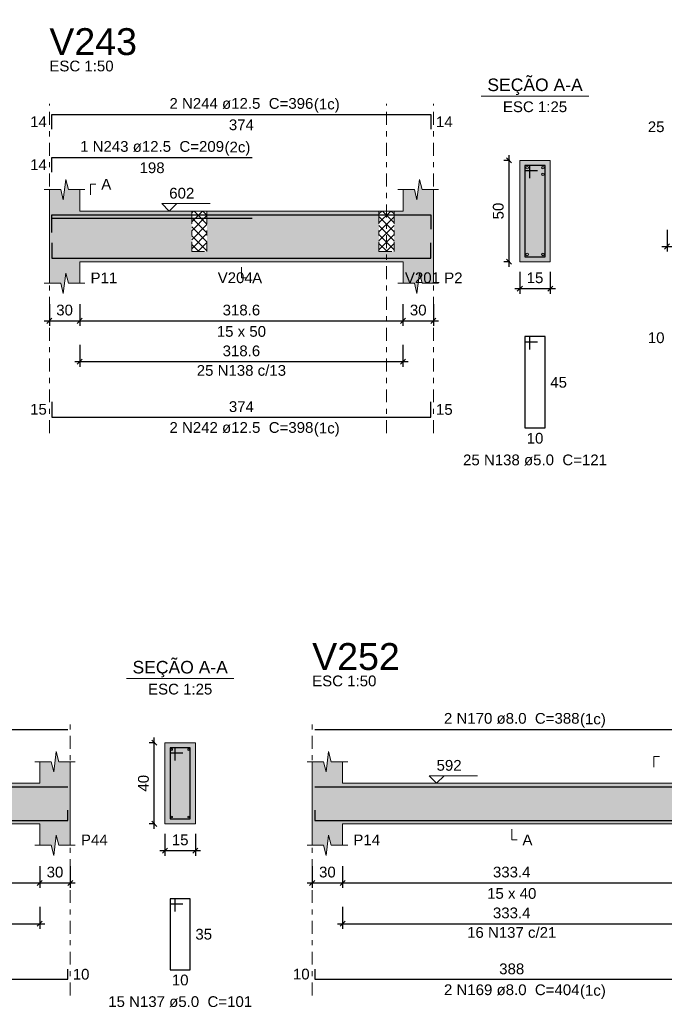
# Model space of a CAD drawing. Header units: millimetres. Extents: x 0 to 119, y 0 to 84.
# Tile 4 of 24: x 36 to 49, y 21 to 41. Entities that reach past the tile are written whole.
import ezdxf

# ---------------------------------------------------------------- set-up
doc = ezdxf.new("R2010")
doc.units = ezdxf.units.MM
doc.header["$MEASUREMENT"] = 0
doc.linetypes.add('DASHDOT', pattern=[2.54, 1.27, -0.635, 0, -0.635])
doc.linetypes.add('NULL', pattern=[0])
doc.layers.get('0').update_dxf_attribs({"lineweight": 18})
for name, color, linetype, lineweight in [('Descrição da armadura', 7, 'Continuous', 0), ('DT-Barras na forma', 2, 'Continuous', 30), ('DT-Barras no corte', 5, 'Continuous', 5), ('DT-Barras rebatidas', 2, 'Continuous', 30), ('DT-Cotas', 9, 'Continuous', 5), ('DT-Forma', 5, 'Continuous', 5), ('DT-Hachura forma vigas', 254, 'Continuous', 5), ('DT-Hachura intersecção vigas', 9, 'Continuous', 5), ('DT-Hachura seção vigas', 254, 'Continuous', 5), ('DT-Pontilhado', 9, 'DASHDOT', 5), ('DT-Textos', 7, 'Continuous', 5), ('DT-Título', 3, 'Continuous', 20), ('Textos armaduras', 7, 'Continuous', 0)]:
    doc.layers.add(name, color=color, linetype=linetype, lineweight=lineweight)
doc.styles.add('Arial', font='txt')
doc.dimstyles.new('UM_25.000000', dxfattribs={"dimtxt": 0.18, "dimasz": 0.1, "dimexe": 0.1, "dimexo": 0.2, "dimgap": 0, "dimtad": 1, "dimtih": 1, "dimtoh": 1, "dimdec": 1, "dimlfac": 25, "dimzin": 0, "dimdsep": 46, "dimtxsty": 'Standard', "dimcen": 0.09, "dimdle": 0.1, "dimadec": 1, "dimazin": 2, "dimtfac": 1, "dimtdec": 4, "dimtofl": 0, "dimtmove": 0, "dimatfit": 3, "dimfxl": 1, "dimtolj": 1, "dimarcsym": 0})
doc.dimstyles.new('UM_50.000000', dxfattribs={"dimtxt": 0.18, "dimasz": 0.1, "dimexe": 0.1, "dimexo": 0.2, "dimgap": 0, "dimtad": 1, "dimtih": 1, "dimtoh": 1, "dimdec": 1, "dimlfac": 50, "dimzin": 0, "dimdsep": 46, "dimtxsty": 'Standard', "dimcen": 0.09, "dimdle": 0.1, "dimadec": 1, "dimazin": 2, "dimtfac": 1, "dimtdec": 4, "dimtofl": 0, "dimtmove": 0, "dimatfit": 3, "dimfxl": 1, "dimtolj": 1, "dimarcsym": 0})

# ---------------------------------------------------------------- blocks, each defined once
blk = doc.blocks.new('_Oblique')
at = {"color": 0, "linetype": 'ByBlock', "lineweight": -2}
blk.add_line((-0.5, -0.5), (0.5, 0.5), dxfattribs=at)
blk = doc.blocks.new('*D72')
at = {"layer": 'Defpoints', "color": 0}
for p in [(36.486, 35.218), (37.086, 35.218), (37.086, 34.688)]:
    blk.add_point(p, dxfattribs=at)
at = {"layer": 'DT-Cotas', "color": 0, "lineweight": -2}
for p, q in [((36.486, 35.018), (36.486, 34.588)), ((37.086, 35.018), (37.086, 34.588)), ((36.386, 34.688), (37.186, 34.688))]:
    blk.add_line(p, q, dxfattribs=at)
at = {"layer": 'DT-Cotas', "color": 0, "lineweight": -2, "xscale": 0.1, "yscale": 0.1, "zscale": 0.1, "rotation": 180}
blk.add_blockref('_Oblique', (36.486, 34.688), dxfattribs=at)
at = {"layer": 'DT-Cotas', "color": 0, "lineweight": -2, "xscale": 0.1, "yscale": 0.1, "zscale": 0.1}
blk.add_blockref('_Oblique', (37.086, 34.688), dxfattribs=at)
at = {"layer": 'DT-Cotas', "color": 7, "insert": (36.786, 34.9), "char_height": 0.2118, "attachment_point": 5, "rotation": 0.0057, "style": 'Arial'}
blk.add_mtext('\\A1;30', dxfattribs=at)
blk = doc.blocks.new('*D73')
at = {"layer": 'Defpoints', "color": 0}
for p in [(37.086, 35.218), (43.457, 35.218), (43.457, 34.688)]:
    blk.add_point(p, dxfattribs=at)
at = {"layer": 'DT-Cotas', "color": 0, "lineweight": -2}
for p, q in [((37.086, 35.018), (37.086, 34.588)), ((43.457, 35.018), (43.457, 34.588)), ((36.986, 34.688), (43.557, 34.688))]:
    blk.add_line(p, q, dxfattribs=at)
at = {"layer": 'DT-Cotas', "color": 0, "lineweight": -2, "xscale": 0.1, "yscale": 0.1, "zscale": 0.1, "rotation": 180}
blk.add_blockref('_Oblique', (37.086, 34.688), dxfattribs=at)
at = {"layer": 'DT-Cotas', "color": 0, "lineweight": -2, "xscale": 0.1, "yscale": 0.1, "zscale": 0.1}
blk.add_blockref('_Oblique', (43.457, 34.688), dxfattribs=at)
at = {"layer": 'DT-Cotas', "color": 7, "insert": (40.272, 34.9), "char_height": 0.2118, "attachment_point": 5, "rotation": 0.0057, "style": 'Arial'}
blk.add_mtext('\\A1;318.6', dxfattribs=at)
blk = doc.blocks.new('*D74')
at = {"layer": 'Defpoints', "color": 0}
for p in [(43.457, 35.218), (44.057, 35.218), (44.057, 34.688)]:
    blk.add_point(p, dxfattribs=at)
at = {"layer": 'DT-Cotas', "color": 0, "lineweight": -2}
for p, q in [((43.457, 35.018), (43.457, 34.588)), ((44.057, 35.018), (44.057, 34.588)), ((43.357, 34.688), (44.157, 34.688))]:
    blk.add_line(p, q, dxfattribs=at)
at = {"layer": 'DT-Cotas', "color": 0, "lineweight": -2, "xscale": 0.1, "yscale": 0.1, "zscale": 0.1, "rotation": 180}
blk.add_blockref('_Oblique', (43.457, 34.688), dxfattribs=at)
at = {"layer": 'DT-Cotas', "color": 0, "lineweight": -2, "xscale": 0.1, "yscale": 0.1, "zscale": 0.1}
blk.add_blockref('_Oblique', (44.057, 34.688), dxfattribs=at)
at = {"layer": 'DT-Cotas', "color": 7, "insert": (43.757, 34.9), "char_height": 0.2118, "attachment_point": 5, "rotation": 0.0057, "style": 'Arial'}
blk.add_mtext('\\A1;30', dxfattribs=at)
blk = doc.blocks.new('*D75')
at = {"layer": 'Defpoints', "color": 0}
for p in [(45.548, 37.853), (45.76, 37.853), (45.76, 35.853)]:
    blk.add_point(p, dxfattribs=at)
at = {"layer": 'DT-Cotas', "color": 0, "lineweight": -2}
for p, q in [((45.548, 35.753), (45.548, 37.953)), ((45.56, 37.853), (45.448, 37.853)), ((45.56, 35.853), (45.448, 35.853))]:
    blk.add_line(p, q, dxfattribs=at)
at = {"layer": 'DT-Cotas', "color": 0, "lineweight": -2, "xscale": 0.1, "yscale": 0.1, "zscale": 0.1}
for p, rotation in [((45.548, 37.853), 90), ((45.548, 35.853), 270)]:
    blk.add_blockref('_Oblique', p, dxfattribs=dict(at, rotation=rotation))
at = {"layer": 'DT-Cotas', "color": 7, "insert": (45.336, 36.853), "char_height": 0.2118, "attachment_point": 5, "rotation": 90, "style": 'Arial'}
blk.add_mtext('\\A1;50', dxfattribs=at)
blk = doc.blocks.new('*D76')
at = {"layer": 'Defpoints', "color": 0}
for p in [(45.76, 35.853), (46.36, 35.853), (46.36, 35.324)]:
    blk.add_point(p, dxfattribs=at)
at = {"layer": 'DT-Cotas', "color": 0, "lineweight": -2}
for p, q in [((45.76, 35.653), (45.76, 35.224)), ((46.36, 35.653), (46.36, 35.224)), ((45.66, 35.324), (46.46, 35.324))]:
    blk.add_line(p, q, dxfattribs=at)
at = {"layer": 'DT-Cotas', "color": 0, "lineweight": -2, "xscale": 0.1, "yscale": 0.1, "zscale": 0.1, "rotation": 180}
blk.add_blockref('_Oblique', (45.76, 35.324), dxfattribs=at)
at = {"layer": 'DT-Cotas', "color": 0, "lineweight": -2, "xscale": 0.1, "yscale": 0.1, "zscale": 0.1}
blk.add_blockref('_Oblique', (46.36, 35.324), dxfattribs=at)
at = {"layer": 'DT-Cotas', "color": 7, "insert": (46.06, 35.536), "char_height": 0.2118, "attachment_point": 5, "rotation": 0.0057, "style": 'Arial'}
blk.add_mtext('\\A1;15', dxfattribs=at)
blk = doc.blocks.new('*D77')
at = {"layer": 'Defpoints', "color": 0}
for p in [(37.086, 34.413), (43.457, 34.413), (43.457, 33.884)]:
    blk.add_point(p, dxfattribs=at)
at = {"layer": 'DT-Cotas', "color": 0, "lineweight": -2}
for p, q in [((37.086, 34.213), (37.086, 33.784)), ((43.457, 34.213), (43.457, 33.784)), ((36.986, 33.884), (43.557, 33.884))]:
    blk.add_line(p, q, dxfattribs=at)
at = {"layer": 'DT-Cotas', "color": 0, "lineweight": -2, "xscale": 0.1, "yscale": 0.1, "zscale": 0.1, "rotation": 180}
blk.add_blockref('_Oblique', (37.086, 33.884), dxfattribs=at)
at = {"layer": 'DT-Cotas', "color": 0, "lineweight": -2, "xscale": 0.1, "yscale": 0.1, "zscale": 0.1}
blk.add_blockref('_Oblique', (43.457, 33.884), dxfattribs=at)
at = {"layer": 'DT-Cotas', "color": 7, "insert": (40.272, 34.095), "char_height": 0.2118, "attachment_point": 5, "rotation": 0.0057, "style": 'Arial'}
blk.add_mtext('\\A1;318.6', dxfattribs=at)
blk = doc.blocks.new('*D78')
at = {"layer": 'Defpoints', "color": 0}
for p in [(48.662, 36.684), (53.424, 36.684), (53.424, 36.155)]:
    blk.add_point(p, dxfattribs=at)
at = {"layer": 'DT-Cotas', "color": 0, "lineweight": -2}
for p, q in [((48.662, 36.484), (48.662, 36.055)), ((53.424, 36.484), (53.424, 36.055)), ((48.562, 36.155), (53.524, 36.155))]:
    blk.add_line(p, q, dxfattribs=at)
at = {"layer": 'DT-Cotas', "color": 0, "lineweight": -2, "xscale": 0.1, "yscale": 0.1, "zscale": 0.1, "rotation": 180}
blk.add_blockref('_Oblique', (48.662, 36.155), dxfattribs=at)
at = {"layer": 'DT-Cotas', "color": 0, "lineweight": -2, "xscale": 0.1, "yscale": 0.1, "zscale": 0.1}
blk.add_blockref('_Oblique', (53.424, 36.155), dxfattribs=at)
at = {"layer": 'DT-Cotas', "color": 7, "insert": (51.043, 36.367), "char_height": 0.2118, "attachment_point": 5, "rotation": 0.0057, "style": 'Arial'}
blk.add_mtext('\\A1;238.1', dxfattribs=at)
blk = doc.blocks.new('*D114')
at = {"layer": 'Defpoints', "color": 0}
for p in [(30.195, 24.135), (36.297, 24.135), (36.297, 23.605)]:
    blk.add_point(p, dxfattribs=at)
at = {"layer": 'DT-Cotas', "color": 0, "lineweight": -2}
for p, q in [((30.195, 23.935), (30.195, 23.505)), ((36.297, 23.935), (36.297, 23.505)), ((30.095, 23.605), (36.397, 23.605))]:
    blk.add_line(p, q, dxfattribs=at)
at = {"layer": 'DT-Cotas', "color": 0, "lineweight": -2, "xscale": 0.1, "yscale": 0.1, "zscale": 0.1, "rotation": 180}
blk.add_blockref('_Oblique', (30.195, 23.605), dxfattribs=at)
at = {"layer": 'DT-Cotas', "color": 0, "lineweight": -2, "xscale": 0.1, "yscale": 0.1, "zscale": 0.1}
blk.add_blockref('_Oblique', (36.297, 23.605), dxfattribs=at)
at = {"layer": 'DT-Cotas', "color": 7, "insert": (33.246, 23.817), "char_height": 0.2118, "attachment_point": 5, "style": 'Arial'}
blk.add_mtext('\\A1;305.1', dxfattribs=at)
blk = doc.blocks.new('*D115')
at = {"layer": 'Defpoints', "color": 0}
for p in [(36.297, 24.135), (36.897, 24.135), (36.897, 23.605)]:
    blk.add_point(p, dxfattribs=at)
at = {"layer": 'DT-Cotas', "color": 0, "lineweight": -2}
for p, q in [((36.297, 23.935), (36.297, 23.505)), ((36.897, 23.935), (36.897, 23.505)), ((36.197, 23.605), (36.997, 23.605))]:
    blk.add_line(p, q, dxfattribs=at)
at = {"layer": 'DT-Cotas', "color": 0, "lineweight": -2, "xscale": 0.1, "yscale": 0.1, "zscale": 0.1, "rotation": 180}
blk.add_blockref('_Oblique', (36.297, 23.605), dxfattribs=at)
at = {"layer": 'DT-Cotas', "color": 0, "lineweight": -2, "xscale": 0.1, "yscale": 0.1, "zscale": 0.1}
blk.add_blockref('_Oblique', (36.897, 23.605), dxfattribs=at)
at = {"layer": 'DT-Cotas', "color": 7, "insert": (36.597, 23.817), "char_height": 0.2118, "attachment_point": 5, "rotation": 0.0057, "style": 'Arial'}
blk.add_mtext('\\A1;30', dxfattribs=at)
blk = doc.blocks.new('*D116')
at = {"layer": 'Defpoints', "color": 0}
for p in [(38.553, 26.37), (38.765, 26.37), (38.765, 24.77)]:
    blk.add_point(p, dxfattribs=at)
at = {"layer": 'DT-Cotas', "color": 0, "lineweight": -2}
for p, q in [((38.553, 24.67), (38.553, 26.47)), ((38.565, 26.37), (38.453, 26.37)), ((38.565, 24.77), (38.453, 24.77))]:
    blk.add_line(p, q, dxfattribs=at)
at = {"layer": 'DT-Cotas', "color": 0, "lineweight": -2, "xscale": 0.1, "yscale": 0.1, "zscale": 0.1}
for p, rotation in [((38.553, 26.37), 90), ((38.553, 24.77), 270)]:
    blk.add_blockref('_Oblique', p, dxfattribs=dict(at, rotation=rotation))
at = {"layer": 'DT-Cotas', "color": 7, "insert": (38.341, 25.57), "char_height": 0.2118, "attachment_point": 5, "rotation": 90, "style": 'Arial'}
blk.add_mtext('\\A1;40', dxfattribs=at)
blk = doc.blocks.new('*D117')
at = {"layer": 'Defpoints', "color": 0}
for p in [(38.765, 24.77), (39.365, 24.77), (39.365, 24.241)]:
    blk.add_point(p, dxfattribs=at)
at = {"layer": 'DT-Cotas', "color": 0, "lineweight": -2}
for p, q in [((38.765, 24.57), (38.765, 24.141)), ((39.365, 24.57), (39.365, 24.141)), ((38.665, 24.241), (39.465, 24.241))]:
    blk.add_line(p, q, dxfattribs=at)
at = {"layer": 'DT-Cotas', "color": 0, "lineweight": -2, "xscale": 0.1, "yscale": 0.1, "zscale": 0.1, "rotation": 180}
blk.add_blockref('_Oblique', (38.765, 24.241), dxfattribs=at)
at = {"layer": 'DT-Cotas', "color": 0, "lineweight": -2, "xscale": 0.1, "yscale": 0.1, "zscale": 0.1}
blk.add_blockref('_Oblique', (39.365, 24.241), dxfattribs=at)
at = {"layer": 'DT-Cotas', "color": 7, "insert": (39.065, 24.452), "char_height": 0.2118, "attachment_point": 5, "rotation": 0.0057, "style": 'Arial'}
blk.add_mtext('\\A1;15', dxfattribs=at)
blk = doc.blocks.new('*D118')
at = {"layer": 'Defpoints', "color": 0}
for p in [(30.195, 23.33), (36.297, 23.33), (36.297, 22.8)]:
    blk.add_point(p, dxfattribs=at)
at = {"layer": 'DT-Cotas', "color": 0, "lineweight": -2}
for p, q in [((30.195, 23.13), (30.195, 22.7)), ((36.297, 23.13), (36.297, 22.7)), ((30.095, 22.8), (36.397, 22.8))]:
    blk.add_line(p, q, dxfattribs=at)
at = {"layer": 'DT-Cotas', "color": 0, "lineweight": -2, "xscale": 0.1, "yscale": 0.1, "zscale": 0.1, "rotation": 180}
blk.add_blockref('_Oblique', (30.195, 22.8), dxfattribs=at)
at = {"layer": 'DT-Cotas', "color": 0, "lineweight": -2, "xscale": 0.1, "yscale": 0.1, "zscale": 0.1}
blk.add_blockref('_Oblique', (36.297, 22.8), dxfattribs=at)
at = {"layer": 'DT-Cotas', "color": 7, "insert": (33.246, 23.012), "char_height": 0.2118, "attachment_point": 5, "style": 'Arial'}
blk.add_mtext('\\A1;305.1', dxfattribs=at)
blk = doc.blocks.new('*D119')
at = {"layer": 'Defpoints', "color": 0}
for p in [(41.667, 24.135), (42.267, 24.135), (42.267, 23.605)]:
    blk.add_point(p, dxfattribs=at)
at = {"layer": 'DT-Cotas', "color": 0, "lineweight": -2}
for p, q in [((41.667, 23.935), (41.667, 23.505)), ((42.267, 23.935), (42.267, 23.505)), ((41.567, 23.605), (42.367, 23.605))]:
    blk.add_line(p, q, dxfattribs=at)
at = {"layer": 'DT-Cotas', "color": 0, "lineweight": -2, "xscale": 0.1, "yscale": 0.1, "zscale": 0.1, "rotation": 180}
blk.add_blockref('_Oblique', (41.667, 23.605), dxfattribs=at)
at = {"layer": 'DT-Cotas', "color": 0, "lineweight": -2, "xscale": 0.1, "yscale": 0.1, "zscale": 0.1}
blk.add_blockref('_Oblique', (42.267, 23.605), dxfattribs=at)
at = {"layer": 'DT-Cotas', "color": 7, "insert": (41.967, 23.817), "char_height": 0.2118, "attachment_point": 5, "rotation": 0.0057, "style": 'Arial'}
blk.add_mtext('\\A1;30', dxfattribs=at)
blk = doc.blocks.new('*D120')
at = {"layer": 'Defpoints', "color": 0}
for p in [(42.267, 24.135), (48.934, 24.135), (48.934, 23.605)]:
    blk.add_point(p, dxfattribs=at)
at = {"layer": 'DT-Cotas', "color": 0, "lineweight": -2}
for p, q in [((42.267, 23.935), (42.267, 23.505)), ((48.934, 23.935), (48.934, 23.505)), ((42.167, 23.605), (49.034, 23.605))]:
    blk.add_line(p, q, dxfattribs=at)
at = {"layer": 'DT-Cotas', "color": 0, "lineweight": -2, "xscale": 0.1, "yscale": 0.1, "zscale": 0.1, "rotation": 180}
blk.add_blockref('_Oblique', (42.267, 23.605), dxfattribs=at)
at = {"layer": 'DT-Cotas', "color": 0, "lineweight": -2, "xscale": 0.1, "yscale": 0.1, "zscale": 0.1}
blk.add_blockref('_Oblique', (48.934, 23.605), dxfattribs=at)
at = {"layer": 'DT-Cotas', "color": 7, "insert": (45.6, 23.817), "char_height": 0.2118, "attachment_point": 5, "style": 'Arial'}
blk.add_mtext('\\A1;333.4', dxfattribs=at)
blk = doc.blocks.new('*D124')
at = {"layer": 'Defpoints', "color": 0}
for p in [(42.267, 23.33), (48.934, 23.33), (48.934, 22.8)]:
    blk.add_point(p, dxfattribs=at)
at = {"layer": 'DT-Cotas', "color": 0, "lineweight": -2}
for p, q in [((42.267, 23.13), (42.267, 22.7)), ((48.934, 23.13), (48.934, 22.7)), ((42.167, 22.8), (49.034, 22.8))]:
    blk.add_line(p, q, dxfattribs=at)
at = {"layer": 'DT-Cotas', "color": 0, "lineweight": -2, "xscale": 0.1, "yscale": 0.1, "zscale": 0.1, "rotation": 180}
blk.add_blockref('_Oblique', (42.267, 22.8), dxfattribs=at)
at = {"layer": 'DT-Cotas', "color": 0, "lineweight": -2, "xscale": 0.1, "yscale": 0.1, "zscale": 0.1}
blk.add_blockref('_Oblique', (48.934, 22.8), dxfattribs=at)
at = {"layer": 'DT-Cotas', "color": 7, "insert": (45.6, 23.012), "char_height": 0.2118, "attachment_point": 5, "style": 'Arial'}
blk.add_mtext('\\A1;333.4', dxfattribs=at)

msp = doc.modelspace()

# ---------------------------------------------------------------- hatches: boundary and pattern name
at = {"layer": 'DT-Hachura forma vigas', "linetype": 'Continuous'}
for points in [[(39.5929, 36.0533), (39.2929, 36.0533), (39.2929, 36.8533), (37.0859, 36.8533), (37.0859, 37.2769), (36.8609, 37.2769), (36.8109, 37.4769), (36.7609, 37.0769), (36.7109, 37.2769), (36.4859, 37.2769), (36.4859, 36.8533), (36.4859, 35.8533), (36.4859, 35.4297), (36.7109, 35.4297), (36.7609, 35.2297), (36.8109, 35.6297), (36.8609, 35.4297), (37.0859, 35.4297), (37.0859, 35.8533), (39.2929, 35.8533), (39.5929, 35.8533), (42.9829, 35.8533), (43.2829, 35.8533), (43.4575, 35.8533), (43.4575, 35.4297), (43.6825, 35.4297), (43.7325, 35.2297), (43.7825, 35.6297), (43.8325, 35.4297), (44.0575, 35.4297), (44.0575, 35.8533), (44.0575, 36.8533), (44.0575, 37.2769), (43.8325, 37.2769), (43.7825, 37.4769), (43.7325, 37.0769), (43.6825, 37.2769), (43.4575, 37.2769), (43.4575, 36.8533), (43.2829, 36.8533), (43.2829, 36.0533), (42.9829, 36.0533), (42.9829, 36.8533), (39.5929, 36.8533), (39.5929, 36.0533)], [(36.8971, 24.3464), (36.8971, 24.77), (36.8971, 25.57), (36.8971, 25.9936), (36.6721, 25.9936), (36.6221, 26.1936), (36.5721, 25.7936), (36.5221, 25.9936), (36.2971, 25.9936), (36.2971, 25.57), (30.1949, 25.57), (30.1949, 25.9936), (29.9699, 25.9936), (29.9199, 26.1936), (29.8699, 25.7936), (29.8199, 25.9936), (29.5949, 25.9936), (29.5949, 25.57), (29.5949, 24.77), (29.5949, 24.3464), (29.8199, 24.3464), (29.8699, 24.1464), (29.9199, 24.5464), (29.9699, 24.3464), (30.1949, 24.3464), (30.1949, 24.77), (36.2971, 24.77), (36.2971, 24.3464), (36.5221, 24.3464), (36.5721, 24.1464), (36.6221, 24.5464), (36.6721, 24.3464), (36.8971, 24.3464)], [(49.5341, 24.3464), (49.5341, 24.77), (49.5341, 25.57), (49.5341, 25.9936), (49.3091, 25.9936), (49.2591, 26.1936), (49.2091, 25.7936), (49.1591, 25.9936), (48.9341, 25.9936), (48.9341, 25.57), (42.2667, 25.57), (42.2667, 25.9936), (42.0417, 25.9936), (41.9917, 26.1936), (41.9417, 25.7936), (41.8917, 25.9936), (41.6667, 25.9936), (41.6667, 25.57), (41.6667, 24.77), (41.6667, 24.3464), (41.8917, 24.3464), (41.9417, 24.1464), (41.9917, 24.5464), (42.0417, 24.3464), (42.2667, 24.3464), (42.2667, 24.77), (48.9341, 24.77), (48.9341, 24.3464), (49.1591, 24.3464), (49.2091, 24.1464), (49.2591, 24.5464), (49.3091, 24.3464), (49.5341, 24.3464)]]:
    msp.add_hatch(color=254, dxfattribs=at).paths.add_polyline_path(points)
at = {"layer": 'DT-Hachura intersecção vigas', "linetype": 'Continuous'}
h = msp.add_hatch(dxfattribs=at)
h.set_pattern_fill('ANSI37', color=9, style=0)
h.paths.add_polyline_path([(39.2929, 36.0533), (39.5929, 36.0533), (39.5929, 36.8533), (39.2929, 36.8533), (39.2929, 36.0533)])
h = msp.add_hatch(dxfattribs=at)
h.set_pattern_fill('ANSI37', color=9, style=0)
h.paths.add_polyline_path([(42.9829, 36.0533), (43.2829, 36.0533), (43.2829, 36.8533), (42.9829, 36.8533), (42.9829, 36.0533)])
at = {"layer": 'DT-Hachura seção vigas', "linetype": 'Continuous'}
for points in [[(45.7601, 35.8533), (45.7601, 35.8533), (46.3601, 35.8533), (46.3601, 37.8533), (45.7601, 37.8533), (45.7601, 35.8533)], [(38.7647, 24.77), (38.7647, 24.77), (39.3647, 24.77), (39.3647, 26.37), (38.7647, 26.37), (38.7647, 24.77)]]:
    msp.add_hatch(color=254, dxfattribs=at).paths.add_polyline_path(points)

# ---------------------------------------------------------------- linework, layer by layer
at = {"layer": 'DT-Barras na forma'}
for p, q in [((45.9601, 37.7533), (45.8601, 37.7533)), ((45.8601, 37.7533), (45.8601, 35.9533)), ((46.2601, 37.7533), (45.8601, 37.7533)), ((45.8601, 37.7533), (45.8601, 37.6533)), ((45.9601, 37.5033), (45.9601, 37.7533)), ((46.2601, 35.9533), (46.2601, 37.7533)), ((45.8601, 37.6533), (46.1101, 37.6533)), ((45.8601, 35.9533), (46.2601, 35.9533)), ((38.9647, 26.27), (38.8647, 26.27)), ((38.8647, 26.27), (38.8647, 24.87)), ((39.2647, 26.27), (38.8647, 26.27)), ((38.8647, 26.27), (38.8647, 26.17)), ((38.9647, 26.02), (38.9647, 26.27)), ((39.2647, 24.87), (39.2647, 26.27)), ((38.8647, 26.17), (39.1147, 26.17)), ((38.8647, 24.87), (39.2647, 24.87))]:
    msp.add_line(p, q, dxfattribs=at)
for points in [[(36.5359, 36.4933), (36.5359, 36.7808), (44.0075, 36.7808), (44.0075, 36.4933)], [(36.5359, 36.4283), (36.5359, 36.7158), (40.4859, 36.7158)], [(36.5359, 36.2258), (36.5359, 35.9258), (44.0075, 35.9258), (44.0075, 36.2258)], [(29.6449, 25.502), (36.8471, 25.502)], [(41.7167, 25.502), (49.4841, 25.502)], [(29.6449, 25.038), (29.6449, 24.838), (36.8471, 24.838), (36.8471, 25.038)], [(41.7167, 25.038), (41.7167, 24.838), (49.4841, 24.838), (49.4841, 25.038)]]:
    msp.add_lwpolyline(points, dxfattribs=at)
at = {"layer": 'DT-Barras no corte'}
for centre, radius in [((45.9051, 37.7083), 0.025), ((46.2151, 37.7083), 0.025), ((46.2151, 37.5783), 0.025), ((45.9051, 35.9983), 0.025), ((46.2151, 35.9983), 0.025), ((38.9007, 26.234), 0.016), ((39.2287, 26.234), 0.016), ((38.9007, 24.906), 0.016), ((39.2287, 24.906), 0.016)]:
    msp.add_circle(centre, radius, dxfattribs=at)
at = {"layer": 'DT-Barras rebatidas'}
for points in [[(36.5359, 38.4701), (36.5359, 38.7576), (44.0075, 38.7576), (44.0075, 38.4701)], [(36.5359, 37.6229), (36.5359, 37.9104), (40.4859, 37.9104)], [(45.9601, 34.1266), (45.9601, 34.3766), (45.8601, 34.3766), (45.8601, 32.5766), (46.2601, 32.5766), (46.2601, 34.3766), (45.8601, 34.3766), (45.8601, 34.2766), (46.1101, 34.2766)], [(36.5359, 33.0912), (36.5359, 32.7912), (44.0075, 32.7912), (44.0075, 33.0912)], [(29.6449, 26.6316), (36.8471, 26.6316)], [(41.7167, 26.6316), (49.4841, 26.6316)], [(38.9647, 23.0433), (38.9647, 23.2933), (38.8647, 23.2933), (38.8647, 21.8933), (39.2647, 21.8933), (39.2647, 23.2933), (38.8647, 23.2933), (38.8647, 23.1933), (39.1147, 23.1933)], [(29.6449, 21.9034), (29.6449, 21.7034), (36.8471, 21.7034), (36.8471, 21.9034)], [(41.7167, 21.9034), (41.7167, 21.7034), (49.4841, 21.7034), (49.4841, 21.9034)]]:
    msp.add_lwpolyline(points, dxfattribs=at)
at = {"layer": 'DT-Forma'}
for p, q in [((46.3601, 37.8533), (45.7601, 37.8533)), ((45.7601, 37.8533), (45.7601, 35.8533)), ((46.3601, 35.8533), (46.3601, 37.8533)), ((36.7609, 37.0769), (36.8109, 37.4769)), ((36.8109, 37.4769), (36.8609, 37.2769)), ((43.7325, 37.0769), (43.7825, 37.4769)), ((43.7825, 37.4769), (43.8325, 37.2769)), ((36.3859, 37.2769), (36.7109, 37.2769)), ((36.4859, 36.8533), (36.4859, 37.2769)), ((36.7109, 37.2769), (36.7609, 37.0769)), ((36.8609, 37.2769), (37.1859, 37.2769)), ((37.0859, 37.2769), (37.0859, 36.8533)), ((43.3575, 37.2769), (43.6825, 37.2769)), ((43.4575, 36.8533), (43.4575, 37.2769)), ((43.6825, 37.2769), (43.7325, 37.0769)), ((43.8325, 37.2769), (44.1575, 37.2769)), ((44.0575, 37.2769), (44.0575, 36.8533)), ((37.0859, 36.8533), (39.2929, 36.8533)), ((39.2929, 36.8533), (39.5929, 36.8533)), ((39.5929, 36.8533), (42.9829, 36.8533)), ((42.9829, 36.8533), (43.2829, 36.8533)), ((43.2829, 36.8533), (43.4575, 36.8533)), ((36.4859, 35.8533), (36.4859, 35.4297)), ((37.0859, 35.4297), (37.0859, 35.8533)), ((37.0859, 35.8533), (39.2929, 35.8533)), ((39.2929, 35.8533), (39.5929, 35.8533)), ((39.5929, 35.8533), (42.9829, 35.8533)), ((42.9829, 35.8533), (43.2829, 35.8533)), ((43.2829, 35.8533), (43.4575, 35.8533)), ((43.4575, 35.8533), (43.4575, 35.4297)), ((44.0575, 35.4297), (44.0575, 35.8533)), ((45.7601, 35.8533), (46.3601, 35.8533)), ((36.7609, 35.2297), (36.8109, 35.6297)), ((36.8109, 35.6297), (36.8609, 35.4297)), ((43.7325, 35.2297), (43.7825, 35.6297)), ((43.7825, 35.6297), (43.8325, 35.4297)), ((36.3859, 35.4297), (36.7109, 35.4297)), ((36.7109, 35.4297), (36.7609, 35.2297)), ((36.8609, 35.4297), (37.1859, 35.4297)), ((43.3575, 35.4297), (43.6825, 35.4297)), ((43.6825, 35.4297), (43.7325, 35.2297)), ((43.8325, 35.4297), (44.1575, 35.4297)), ((39.3647, 26.37), (38.7647, 26.37)), ((38.7647, 26.37), (38.7647, 24.77)), ((39.3647, 24.77), (39.3647, 26.37)), ((36.5721, 25.7936), (36.6221, 26.1936)), ((36.6221, 26.1936), (36.6721, 25.9936)), ((41.9417, 25.7936), (41.9917, 26.1936)), ((41.9917, 26.1936), (42.0417, 25.9936)), ((36.1971, 25.9936), (36.5221, 25.9936)), ((36.2971, 25.57), (36.2971, 25.9936)), ((36.5221, 25.9936), (36.5721, 25.7936)), ((36.6721, 25.9936), (36.9971, 25.9936)), ((36.8971, 25.9936), (36.8971, 25.57)), ((41.5667, 25.9936), (41.8917, 25.9936)), ((41.6667, 25.57), (41.6667, 25.9936)), ((41.8917, 25.9936), (41.9417, 25.7936)), ((42.0417, 25.9936), (42.3667, 25.9936)), ((42.2667, 25.9936), (42.2667, 25.57)), ((30.1949, 25.57), (36.2971, 25.57)), ((42.2667, 25.57), (48.9341, 25.57)), ((30.1949, 24.77), (36.2971, 24.77)), ((36.2971, 24.77), (36.2971, 24.3464)), ((36.8971, 24.3464), (36.8971, 24.77)), ((38.7647, 24.77), (39.3647, 24.77)), ((41.6667, 24.77), (41.6667, 24.3464)), ((42.2667, 24.3464), (42.2667, 24.77)), ((42.2667, 24.77), (48.9341, 24.77)), ((36.5721, 24.1464), (36.6221, 24.5464)), ((36.6221, 24.5464), (36.6721, 24.3464)), ((41.9417, 24.1464), (41.9917, 24.5464)), ((41.9917, 24.5464), (42.0417, 24.3464)), ((36.1971, 24.3464), (36.5221, 24.3464)), ((36.5221, 24.3464), (36.5721, 24.1464)), ((36.6721, 24.3464), (36.9971, 24.3464)), ((41.5667, 24.3464), (41.8917, 24.3464)), ((41.8917, 24.3464), (41.9417, 24.1464)), ((42.0417, 24.3464), (42.3667, 24.3464))]:
    msp.add_line(p, q, dxfattribs=at)
at = {"layer": 'DT-Forma', "linetype": 'Continuous'}
for p, q in [((36.4859, 35.8533), (36.4859, 36.8533)), ((44.0575, 36.8533), (44.0575, 35.8533)), ((36.8971, 25.57), (36.8971, 24.77)), ((41.6667, 24.77), (41.6667, 25.57))]:
    msp.add_line(p, q, dxfattribs=at)
at = {"layer": 'DT-Pontilhado', "ltscale": 0.2}
for p, q in [((36.4859, 32.4735), (36.4859, 38.9694)), ((43.1329, 32.4735), (43.1329, 38.9694)), ((44.0575, 32.4735), (44.0575, 38.9694)), ((39.2929, 36.8533), (39.2929, 36.0533)), ((39.5929, 36.8533), (39.5929, 36.0533)), ((42.9829, 36.8533), (42.9829, 36.0533)), ((43.2829, 36.8533), (43.2829, 36.0533)), ((39.2929, 36.0533), (39.5929, 36.0533)), ((42.9829, 36.0533), (43.2829, 36.0533)), ((36.8971, 21.3857), (36.8971, 26.8434)), ((41.6667, 21.3857), (41.6667, 26.8434)), ((41.6667, 21.3857), (41.6667, 26.8434))]:
    msp.add_line(p, q, dxfattribs=at)
at = {"layer": 'DT-Textos'}
for p, q in [((45.0011, 39.1182), (47.1191, 39.1182)), ((38.0057, 27.6349), (40.1237, 27.6349))]:
    msp.add_line(p, q, dxfattribs=at)
for points in [[(37.2977, 37.171), (37.2977, 37.3828), (37.4036, 37.3828)], [(38.9974, 37.0016), (38.8491, 36.8533), (38.7008, 37.0016), (39.6539, 37.0016)], [(40.2717, 35.7474), (40.2717, 35.5356), (40.3776, 35.5356)], [(48.4046, 25.8877), (48.4046, 26.0995), (48.5105, 26.0995)], [(44.2669, 25.7183), (44.1187, 25.57), (43.9704, 25.7183), (44.9235, 25.7183)], [(45.6004, 24.6641), (45.6004, 24.4523), (45.7063, 24.4523)]]:
    msp.add_lwpolyline(points, dxfattribs=at)

# ---------------------------------------------------------------- texts
at = {"layer": 'Descrição da armadura', "linetype": 'NULL', "char_height": 0.2118, "attachment_point": 8, "line_spacing_factor": 0.9, "style": 'Arial'}
for s, insert, width in [('2 N244 ø12.5  C=396', (40.272, 38.8639), 5.562109), ('1 N243 ø12.5  C=209', (38.511, 38.0159), 5.562109), ('25 N138 c/13', (40.2717, 33.6019), 3.450264), ('2 N242 ø12.5  C=398', (40.272, 32.4739), 5.562109), ('25 N138 ø5.0  C=121', (46.06, 31.8349), 5.562109), ('2 N170 ø8.0  C=388', (45.6008, 26.7379), 5.239541), ('16 N137 c/21', (45.6004, 22.5186), 3.450264), ('2 N169 ø8.0  C=404', (45.6008, 21.3859), 5.239541), ('15 N137 ø5.0  C=101', (39.065, 21.1519), 5.562109)]:
    msp.add_mtext(s, dxfattribs=dict(at, insert=insert, width=width))
at = {"layer": 'DT-Textos', "linetype": 'NULL', "line_spacing_factor": 0.798, "style": 'Arial'}
for s, insert, char_height, width, attachment_point in [('ESC 1:50', (36.486, 39.6049), 0.2118, 2.482559, 7), ('SEÇÃO A-A', (46.06, 39.143), 0.2471, 3.812061, 8), ('(1c)', (41.7, 38.794), 0.2118, 0.998857, 7), ('ESC 1:25', (46.06, 38.8009), 0.2118, 2.482559, 8), ('(2c)', (39.939, 37.946), 0.2118, 0.998857, 7), ('A', (37.509, 37.2769), 0.2118, 0.386855, 7), ('602', (38.849, 37.0969), 0.2118, 0.967705, 7), ('P11', (37.298, 35.4299), 0.2118, 1.031992, 7), ('V204', (39.805, 35.4299), 0.2118, 1.354561, 7), ('A', (40.483, 35.4299), 0.2118, 0.386855, 7), ('V201', (43.495, 35.4299), 0.2118, 1.354561, 7), ('P2', (44.269, 35.4299), 0.2118, 0.709424, 7), ('15 x 50', (40.272, 34.3709), 0.2118, 1.902559, 8), ('(1c)', (41.7, 32.404), 0.2118, 0.998857, 7), ('SEÇÃO A-A', (39.065, 27.659), 0.2471, 3.812061, 8), ('ESC 1:25', (39.065, 27.3169), 0.2118, 2.482559, 8), ('ESC 1:50', (41.6668, 27.4789), 0.2118, 2.482559, 7), ('(1c)', (46.9458, 26.668), 0.2118, 0.998857, 7), ('592', (44.1188, 25.8139), 0.2118, 0.967705, 7), ('P44', (37.109, 24.3469), 0.2118, 1.031992, 7), ('P14', (42.4788, 24.3469), 0.2118, 1.031992, 7), ('A', (45.8118, 24.3469), 0.2118, 0.386855, 7), ('15 x 40', (45.6008, 23.2879), 0.2118, 1.902559, 8), ('(1c)', (46.9458, 21.316), 0.2118, 0.998857, 7)]:
    msp.add_mtext(s, dxfattribs=dict(at, insert=insert, char_height=char_height, width=width, attachment_point=attachment_point))
at = {"layer": 'DT-Título', "linetype": 'NULL', "char_height": 0.5295, "width": 3.456465, "attachment_point": 7, "line_spacing_factor": 0.798, "style": 'Arial'}
for s, insert in [('V243', (36.486, 39.9228)), ('V252', (41.6668, 27.7968))]:
    msp.add_mtext(s, dxfattribs=dict(at, insert=insert))
at = {"layer": 'Textos armaduras', "linetype": 'NULL', "char_height": 0.2118, "line_spacing_factor": 0.9, "style": 'Arial'}
for s, insert, width, attachment_point in [('14', (36.4359, 38.508), 1.045137, 9), ('374', (40.2717, 38.6603), 1.367705, 2), ('14', (44.1075, 38.7198), 1.045137, 1), ('25', (48.6121, 38.4067), 1.045137, 9), ('14', (36.4359, 37.6608), 1.045137, 9), ('198', (38.5109, 37.8131), 1.367705, 2), ('10', (48.6121, 34.2471), 1.045137, 9), ('45', (46.3601, 33.5825), 1.045137, 1), ('15', (36.4359, 32.8353), 1.045137, 9), ('374', (40.2717, 32.8885), 1.367705, 8), ('15', (44.1075, 33.0471), 1.045137, 1), ('10', (46.0601, 32.4793), 1.045137, 2), ('35', (39.3647, 22.6992), 1.045137, 1), ('10', (41.6167, 21.6975), 1.045137, 9), ('388', (45.6004, 21.8007), 1.367705, 8), ('10', (36.9471, 21.9093), 1.045137, 1), ('10', (39.0647, 21.796), 1.045137, 2)]:
    msp.add_mtext(s, dxfattribs=dict(at, insert=insert, width=width, attachment_point=attachment_point))

# ---------------------------------------------------------------- dimensions: what is measured, and where the dimension line sits
at = {"layer": 'DT-Cotas'}
for base, p1, p2, picture, middle in [((45.5483, 37.8533), (45.7601, 35.8533), (45.7601, 37.8533), '*D75', (45.3365, 36.8533)), ((38.5529, 26.37), (38.7647, 24.77), (38.7647, 26.37), '*D116', (38.3411, 25.57))]:
    dim = msp.add_linear_dim(base=base, p1=p1, p2=p2, angle=90, dimstyle='UM_25.000000', override={"dimtxt": 0.2118, "dimasz": 0.1, "dimexe": 0.1, "dimexo": 0.2, "dimtad": 1, "dimtih": 0, "dimtoh": 0, "dimdec": 1, "dimlfac": 25, "dimzin": 8, "dimtxsty": 'Arial', "dimblk": 'Oblique', "dimblk1": 'Oblique', "dimblk2": 'Oblique', "dimsah": 1, "dimdle": 0.1, "dimse1": 0, "dimse2": 0, "dimclrt": 7, "dimadec": 1, "dimazin": 3, "dimtmove": 2, "dimldrblk": 'Oblique'}, dxfattribs=at)
    dim.commit()
    dim.dimension.update_dxf_attribs({"geometry": picture, "text_midpoint": middle, "dimtype": 160, "text_rotation": 90})
for base, p1, p2, dimstyle, override, picture, middle in [((53.4239, 36.1547), (48.6621, 36.6842), (53.4239, 36.6842), 'UM_50.000000', {"dimtxt": 0.2118, "dimasz": 0.1, "dimexe": 0.1, "dimexo": 0.2, "dimtad": 1, "dimtih": 0, "dimtoh": 0, "dimdec": 1, "dimlfac": 50, "dimzin": 8, "dimtxsty": 'Arial', "dimblk": 'Oblique', "dimblk1": 'Oblique', "dimblk2": 'Oblique', "dimsah": 1, "dimdle": 0.1, "dimse1": 0, "dimse2": 0, "dimclrt": 7, "dimadec": 1, "dimazin": 3, "dimtmove": 2, "dimldrblk": 'Oblique'}, '*D78', (51.043, 36.3665)), ((46.3601, 35.3238), (45.7601, 35.8533), (46.3601, 35.8533), 'UM_25.000000', {"dimtxt": 0.2118, "dimasz": 0.1, "dimexe": 0.1, "dimexo": 0.2, "dimtad": 1, "dimtih": 0, "dimtoh": 0, "dimdec": 1, "dimlfac": 25, "dimzin": 8, "dimtxsty": 'Arial', "dimblk": 'Oblique', "dimblk1": 'Oblique', "dimblk2": 'Oblique', "dimsah": 1, "dimdle": 0.1, "dimse1": 0, "dimse2": 0, "dimclrt": 7, "dimadec": 1, "dimazin": 3, "dimtmove": 2, "dimldrblk": 'Oblique'}, '*D76', (46.0601, 35.5356)), ((37.0859, 34.6884), (36.4859, 35.2179), (37.0859, 35.2179), 'UM_50.000000', {"dimtxt": 0.2118, "dimasz": 0.1, "dimexe": 0.1, "dimexo": 0.2, "dimtad": 1, "dimtih": 0, "dimtoh": 0, "dimdec": 1, "dimlfac": 50, "dimzin": 8, "dimtxsty": 'Arial', "dimblk": 'Oblique', "dimblk1": 'Oblique', "dimblk2": 'Oblique', "dimsah": 1, "dimdle": 0.1, "dimse1": 0, "dimse2": 0, "dimclrt": 7, "dimadec": 1, "dimazin": 3, "dimtmove": 2, "dimldrblk": 'Oblique'}, '*D72', (36.7859, 34.9002)), ((43.4575, 34.6884), (37.0859, 35.2179), (43.4575, 35.2179), 'UM_50.000000', {"dimtxt": 0.2118, "dimasz": 0.1, "dimexe": 0.1, "dimexo": 0.2, "dimtad": 1, "dimtih": 0, "dimtoh": 0, "dimdec": 1, "dimlfac": 50, "dimzin": 8, "dimtxsty": 'Arial', "dimblk": 'Oblique', "dimblk1": 'Oblique', "dimblk2": 'Oblique', "dimsah": 1, "dimdle": 0.1, "dimse1": 0, "dimse2": 0, "dimclrt": 7, "dimadec": 1, "dimazin": 3, "dimtmove": 2, "dimldrblk": 'Oblique'}, '*D73', (40.2717, 34.9002)), ((44.0575, 34.6884), (43.4575, 35.2179), (44.0575, 35.2179), 'UM_50.000000', {"dimtxt": 0.2118, "dimasz": 0.1, "dimexe": 0.1, "dimexo": 0.2, "dimtad": 1, "dimtih": 0, "dimtoh": 0, "dimdec": 1, "dimlfac": 50, "dimzin": 8, "dimtxsty": 'Arial', "dimblk": 'Oblique', "dimblk1": 'Oblique', "dimblk2": 'Oblique', "dimsah": 1, "dimdle": 0.1, "dimse1": 0, "dimse2": 0, "dimclrt": 7, "dimadec": 1, "dimazin": 3, "dimtmove": 2, "dimldrblk": 'Oblique'}, '*D74', (43.7575, 34.9002)), ((43.4575, 33.8836), (37.0859, 34.4131), (43.4575, 34.4131), 'UM_50.000000', {"dimtxt": 0.2118, "dimasz": 0.1, "dimexe": 0.1, "dimexo": 0.2, "dimtad": 1, "dimtih": 0, "dimtoh": 0, "dimdec": 1, "dimlfac": 50, "dimzin": 8, "dimtxsty": 'Arial', "dimblk": 'Oblique', "dimblk1": 'Oblique', "dimblk2": 'Oblique', "dimsah": 1, "dimdle": 0.1, "dimse1": 0, "dimse2": 0, "dimclrt": 7, "dimadec": 1, "dimazin": 3, "dimtmove": 2, "dimldrblk": 'Oblique'}, '*D77', (40.2717, 34.0954)), ((39.3647, 24.2405), (38.7647, 24.77), (39.3647, 24.77), 'UM_25.000000', {"dimtxt": 0.2118, "dimasz": 0.1, "dimexe": 0.1, "dimexo": 0.2, "dimtad": 1, "dimtih": 0, "dimtoh": 0, "dimdec": 1, "dimlfac": 25, "dimzin": 8, "dimtxsty": 'Arial', "dimblk": 'Oblique', "dimblk1": 'Oblique', "dimblk2": 'Oblique', "dimsah": 1, "dimdle": 0.1, "dimse1": 0, "dimse2": 0, "dimclrt": 7, "dimadec": 1, "dimazin": 3, "dimtmove": 2, "dimldrblk": 'Oblique'}, '*D117', (39.0647, 24.4523)), ((36.8971, 23.6051), (36.2971, 24.1346), (36.8971, 24.1346), 'UM_50.000000', {"dimtxt": 0.2118, "dimasz": 0.1, "dimexe": 0.1, "dimexo": 0.2, "dimtad": 1, "dimtih": 0, "dimtoh": 0, "dimdec": 1, "dimlfac": 50, "dimzin": 8, "dimtxsty": 'Arial', "dimblk": 'Oblique', "dimblk1": 'Oblique', "dimblk2": 'Oblique', "dimsah": 1, "dimdle": 0.1, "dimse1": 0, "dimse2": 0, "dimclrt": 7, "dimadec": 1, "dimazin": 3, "dimtmove": 2, "dimldrblk": 'Oblique'}, '*D115', (36.5971, 23.8169)), ((42.2667, 23.6051), (41.6667, 24.1346), (42.2667, 24.1346), 'UM_50.000000', {"dimtxt": 0.2118, "dimasz": 0.1, "dimexe": 0.1, "dimexo": 0.2, "dimtad": 1, "dimtih": 0, "dimtoh": 0, "dimdec": 1, "dimlfac": 50, "dimzin": 8, "dimtxsty": 'Arial', "dimblk": 'Oblique', "dimblk1": 'Oblique', "dimblk2": 'Oblique', "dimsah": 1, "dimdle": 0.1, "dimse1": 0, "dimse2": 0, "dimclrt": 7, "dimadec": 1, "dimazin": 3, "dimtmove": 2, "dimldrblk": 'Oblique'}, '*D119', (41.9667, 23.8169))]:
    dim = msp.add_linear_dim(base=base, p1=p1, p2=p2, dimstyle=dimstyle, override=override, dxfattribs=at)
    dim.commit()
    dim.dimension.update_dxf_attribs({"geometry": picture, "text_midpoint": middle, "dimtype": 160, "text_rotation": 0.00573})
for base, p1, p2, picture, middle in [((36.2971, 23.6051), (30.1949, 24.1346), (36.2971, 24.1346), '*D114', (33.246, 23.8169)), ((48.9341, 23.6051), (42.2667, 24.1346), (48.9341, 24.1346), '*D120', (45.6004, 23.8169)), ((36.2971, 22.8003), (30.1949, 23.3298), (36.2971, 23.3298), '*D118', (33.246, 23.0121)), ((48.9341, 22.8003), (42.2667, 23.3298), (48.9341, 23.3298), '*D124', (45.6004, 23.0121))]:
    dim = msp.add_linear_dim(base=base, p1=p1, p2=p2, dimstyle='UM_50.000000', override={"dimtxt": 0.2118, "dimasz": 0.1, "dimexe": 0.1, "dimexo": 0.2, "dimtad": 1, "dimtih": 0, "dimtoh": 0, "dimdec": 1, "dimlfac": 50, "dimzin": 8, "dimtxsty": 'Arial', "dimblk": 'Oblique', "dimblk1": 'Oblique', "dimblk2": 'Oblique', "dimsah": 1, "dimdle": 0.1, "dimse1": 0, "dimse2": 0, "dimclrt": 7, "dimadec": 1, "dimazin": 3, "dimtmove": 2, "dimldrblk": 'Oblique'}, dxfattribs=at)
    dim.commit()
    dim.dimension.update_dxf_attribs({"geometry": picture, "text_midpoint": middle, "dimtype": 160})

doc.saveas('drawing.dxf')
